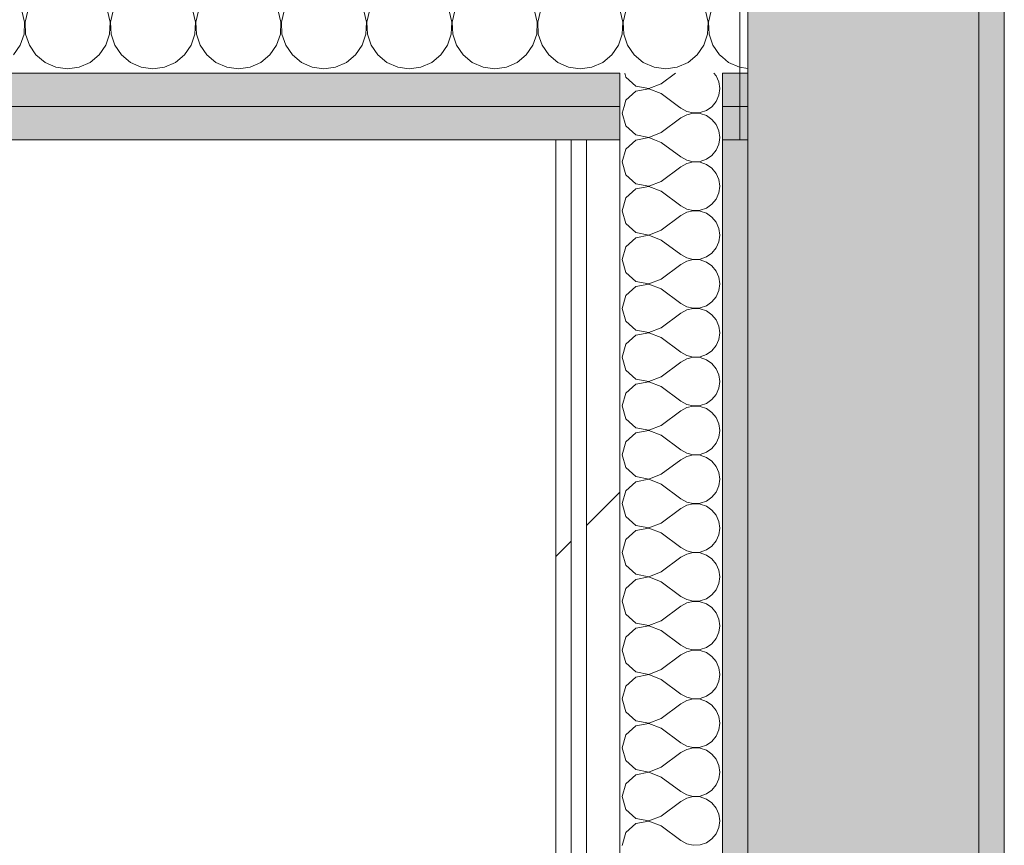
# Model space of a CAD drawing. Header units: millimetres. Extents: x -40968 to 77376, y -17881 to 4746.
# Tile 204 of 256: x 6148 to 6532, y -14714 to -14392. Entities that reach past the tile are written whole.
import ezdxf

# ---------------------------------------------------------------- set-up
doc = ezdxf.new("R2010")
doc.units = ezdxf.units.MM
doc.header["$MEASUREMENT"] = 0
doc.linetypes.add('Wipeout_Contour', pattern=[1000, 0, -1000])
doc.layers.add('12_FAÇ_Façana', color=7, linetype='Continuous')
doc.layers.add('Nuevo_08_E_Envans secs', color=7, linetype='Continuous')
for name, color, linetype, lineweight, true_color in [('12_FAÇ_Façana_Pluma_Nº__102', 7, 'Continuous', 5, 0xcccccc), ('12_FAÇ_Façana_Pluma_Nº__176', 7, 'Continuous', 15, 0x93a0c6), ('Nuevo_08_E_Envans secs_Pluma_Nº__102', 7, 'Continuous', 5, 0xcccccc), ('Nuevo_08_E_Envans secs_Pluma_Nº__171', 171, 'Continuous', 13, 0xaaaaff), ('Nuevo_08_E_Envans secs_Pluma_Nº__177', 7, 'Continuous', 15, 0xf7e046)]:
    doc.layers.add(name, color=color, linetype=linetype, lineweight=lineweight, true_color=true_color)
for name, color, linetype, lineweight in [('12_FAÇ_Façana_Pluma_Nº__7', 7, 'Continuous', 5), ('Nuevo_08_E_Envans secs_Pluma_Nº__1', 7, 'Continuous', 5), ('Nuevo_08_E_Envans secs_Pluma_Nº__20', 1, 'Continuous', 5), ('Nuevo_12_FAÇ_Façana_Pluma_Nº__1', 7, 'Continuous', 5)]:
    doc.layers.add(name, color=color, linetype=linetype, lineweight=lineweight)
pattern_1 = [(45, (0, 0), (-183.8478, 183.8478), [195, -65]), (45, (7e-14, 183.85), (-183.8478, 183.8478), [195, -65])]

# ---------------------------------------------------------------- blocks, each defined once
blk = doc.blocks.new('Muro_64_5', base_point=(6422.11, -16633.98))
at = {"layer": '12_FAÇ_Façana_Pluma_Nº__102', "linetype": 'Continuous', "lineweight": 0, "true_color": 0xe5e5e5}
blk.add_hatch(color=254, dxfattribs=at).paths.add_polyline_path([(6522.11, -16633.98), (6522.11, -12283.98), (6432.11, -12283.98), (6432.11, -16633.98)])
at = {"layer": '12_FAÇ_Façana_Pluma_Nº__176', "linetype": 'Continuous', "lineweight": 0, "true_color": 0x495063}
for points in [[(6532.11, -16633.98), (6532.11, -12283.98), (6522.11, -12283.98), (6522.11, -16633.98)], [(6422.11, -14438.98), (6422.11, -16633.98), (6432.11, -16633.98), (6432.11, -14438.98)]]:
    blk.add_hatch(color=251, dxfattribs=at).paths.add_polyline_path(points)
at = {"layer": '12_FAÇ_Façana_Pluma_Nº__7', "color": 7, "linetype": 'Continuous', "lineweight": 5}
for p, q in [((6522.11, -16633.98), (6522.11, -12283.98)), ((6432.11, -14412.98), (6432.11, -14342.98)), ((6432.11, -14425.98), (6432.11, -14412.98)), ((6432.11, -14438.98), (6432.11, -14425.98)), ((6432.11, -14438.98), (6432.11, -16633.98))]:
    blk.add_line(p, q, dxfattribs=at)
at = {"layer": '12_FAÇ_Façana_Pluma_Nº__7', "color": 7, "linetype": 'Continuous', "lineweight": 5, "flags": 128}
for points in [[(6532.11, -16633.98), (6532.11, -12283.98)], [(6422.11, -14438.98), (6422.11, -16633.98)]]:
    blk.add_lwpolyline(points, dxfattribs=at)
at = {"layer": 'Nuevo_12_FAÇ_Façana_Pluma_Nº__1', "color": 7, "linetype": 'Continuous', "lineweight": 5}
blk.add_line((6422.11, -14438.98), (6432.11, -14438.98), dxfattribs=at)
blk = doc.blocks.new('*X140')
at = {"layer": 'Nuevo_08_E_Envans secs_Pluma_Nº__102', "color": 254, "linetype": 'Continuous', "lineweight": 5, "true_color": 0xcccccc}
for p, q in [((6384.04, -14412.98), (6384.48, -14414.53)), ((6384.48, -14414.53), (6388.32, -14418.04)), ((6398.3, -14417.14), (6403.85, -14412.98)), ((6419.73, -14414.04), (6418.85, -14412.98)), ((6420.79, -14416.45), (6419.73, -14414.04)), ((6388.32, -14418.04), (6393.44, -14419.01)), ((6393.44, -14419.09), (6388.32, -14420.05)), ((6393.44, -14419.01), (6398.3, -14417.14)), ((6398.3, -14420.95), (6393.44, -14419.09)), ((6421.15, -14419.05), (6420.79, -14416.45)), ((6420.79, -14421.65), (6421.15, -14419.05)), ((6388.32, -14420.05), (6384.48, -14423.56)), ((6398.3, -14420.95), (6404.99, -14425.98)), ((6419.73, -14424.05), (6420.79, -14421.65)), ((6384.48, -14423.56), (6383.8, -14425.98)), ((6418.14, -14425.98), (6419.73, -14424.05))]:
    blk.add_line(p, q, dxfattribs=at)
blk = doc.blocks.new('*X141')
at = {"layer": 'Nuevo_08_E_Envans secs_Pluma_Nº__102', "color": 254, "linetype": 'Continuous', "lineweight": 5, "true_color": 0xcccccc}
for p, q in [((6383.8, -14425.98), (6383.06, -14428.57)), ((6404.99, -14425.98), (6405.92, -14426.67)), ((6405.92, -14426.67), (6408.21, -14427.94)), ((6415.89, -14427.57), (6418.05, -14426.08)), ((6418.05, -14426.08), (6418.14, -14425.98)), ((6383.06, -14428.57), (6384.48, -14433.58)), ((6398.3, -14436.19), (6405.92, -14430.48)), ((6408.21, -14429.2), (6405.92, -14430.48)), ((6408.21, -14427.94), (6410.77, -14428.53)), ((6410.77, -14428.61), (6408.21, -14429.2)), ((6410.77, -14428.53), (6413.4, -14428.41)), ((6413.4, -14428.74), (6410.77, -14428.61)), ((6413.4, -14428.41), (6415.89, -14427.57)), ((6415.89, -14429.58), (6413.4, -14428.74)), ((6418.05, -14431.06), (6415.89, -14429.58)), ((6384.48, -14433.58), (6388.32, -14437.09)), ((6419.73, -14433.09), (6418.05, -14431.06)), ((6420.79, -14435.49), (6419.73, -14433.09)), ((6388.32, -14437.09), (6393.44, -14438.06)), ((6393.44, -14438.13), (6388.98, -14438.98)), ((6393.44, -14438.06), (6398.3, -14436.19)), ((6395.63, -14438.98), (6393.44, -14438.13)), ((6421.15, -14438.1), (6420.79, -14435.49)), ((6421.03, -14438.98), (6421.15, -14438.1))]:
    blk.add_line(p, q, dxfattribs=at)
blk = doc.blocks.new('*X142')
at = {"layer": 'Nuevo_08_E_Envans secs_Pluma_Nº__102', "color": 254, "linetype": 'Continuous', "lineweight": 5, "true_color": 0xcccccc}
for p, q in [((6388.32, -14439.1), (6384.48, -14442.61)), ((6388.98, -14438.98), (6388.32, -14439.1)), ((6398.3, -14440), (6395.63, -14438.98)), ((6398.3, -14440), (6405.92, -14445.71)), ((6419.73, -14443.1), (6420.79, -14440.7)), ((6420.79, -14440.7), (6421.03, -14438.98)), ((6384.48, -14442.61), (6383.06, -14447.62)), ((6405.92, -14445.71), (6408.21, -14446.99)), ((6415.89, -14446.61), (6418.05, -14445.13)), ((6418.05, -14445.13), (6419.73, -14443.1)), ((6383.06, -14447.62), (6384.48, -14452.63)), ((6398.3, -14455.24), (6405.92, -14449.52)), ((6408.21, -14448.25), (6405.92, -14449.52)), ((6408.21, -14446.99), (6410.77, -14447.58)), ((6410.77, -14447.66), (6408.21, -14448.25)), ((6410.77, -14447.58), (6413.4, -14447.45)), ((6413.4, -14447.78), (6410.77, -14447.66)), ((6413.4, -14447.45), (6415.89, -14446.61)), ((6415.89, -14448.62), (6413.4, -14447.78)), ((6418.05, -14450.11), (6415.89, -14448.62)), ((6419.73, -14452.14), (6418.05, -14450.11)), ((6384.48, -14452.63), (6388.32, -14456.14)), ((6420.79, -14454.54), (6419.73, -14452.14)), ((6388.32, -14456.14), (6393.44, -14457.1)), ((6393.44, -14457.18), (6388.32, -14458.15)), ((6393.44, -14457.1), (6398.3, -14455.24)), ((6398.3, -14459.05), (6393.44, -14457.18)), ((6421.15, -14457.14), (6420.79, -14454.54)), ((6420.79, -14459.75), (6421.15, -14457.14)), ((6388.32, -14458.15), (6384.48, -14461.66)), ((6398.3, -14459.05), (6405.92, -14464.76)), ((6419.73, -14462.15), (6420.79, -14459.75)), ((6384.48, -14461.66), (6383.06, -14466.67)), ((6405.92, -14464.76), (6408.21, -14466.03)), ((6415.89, -14465.66), (6418.05, -14464.17)), ((6418.05, -14464.17), (6419.73, -14462.15)), ((6383.06, -14466.67), (6384.48, -14471.67)), ((6398.3, -14474.29), (6405.92, -14468.57)), ((6408.21, -14467.3), (6405.92, -14468.57)), ((6408.21, -14466.03), (6410.77, -14466.63)), ((6410.77, -14466.71), (6408.21, -14467.3)), ((6410.77, -14466.63), (6413.4, -14466.5)), ((6413.4, -14466.83), (6410.77, -14466.71)), ((6413.4, -14466.5), (6415.89, -14465.66)), ((6415.89, -14467.67), (6413.4, -14466.83)), ((6418.05, -14469.16), (6415.89, -14467.67)), ((6419.73, -14471.18), (6418.05, -14469.16)), ((6384.48, -14471.67), (6388.32, -14475.19)), ((6420.79, -14473.59), (6419.73, -14471.18)), ((6388.32, -14475.19), (6393.44, -14476.15)), ((6393.44, -14476.23), (6388.32, -14477.2)), ((6393.44, -14476.15), (6398.3, -14474.29)), ((6398.3, -14478.1), (6393.44, -14476.23)), ((6421.15, -14476.19), (6420.79, -14473.59)), ((6420.79, -14478.79), (6421.15, -14476.19)), ((6384.48, -14480.71), (6383.06, -14485.71)), ((6388.32, -14477.2), (6384.48, -14480.71)), ((6398.3, -14478.1), (6405.92, -14483.81)), ((6419.73, -14481.2), (6420.79, -14478.79)), ((6405.92, -14483.81), (6408.21, -14485.08)), ((6415.89, -14484.71), (6418.05, -14483.22)), ((6418.05, -14483.22), (6419.73, -14481.2)), ((6383.06, -14485.71), (6384.48, -14490.72)), ((6398.3, -14493.33), (6405.92, -14487.62)), ((6408.21, -14486.35), (6405.92, -14487.62)), ((6408.21, -14485.08), (6410.77, -14485.68)), ((6410.77, -14485.75), (6408.21, -14486.35)), ((6410.77, -14485.68), (6413.4, -14485.55)), ((6413.4, -14485.88), (6410.77, -14485.75)), ((6413.4, -14485.55), (6415.89, -14484.71)), ((6415.89, -14486.72), (6413.4, -14485.88)), ((6418.05, -14488.21), (6415.89, -14486.72)), ((6419.73, -14490.23), (6418.05, -14488.21)), ((6384.48, -14490.72), (6388.32, -14494.23)), ((6420.79, -14492.64), (6419.73, -14490.23)), ((6388.32, -14494.23), (6393.44, -14495.2)), ((6393.44, -14495.28), (6388.32, -14496.24)), ((6393.44, -14495.2), (6398.3, -14493.33)), ((6398.3, -14497.14), (6393.44, -14495.28)), ((6421.15, -14495.24), (6420.79, -14492.64)), ((6420.79, -14497.84), (6421.15, -14495.24)), ((6384.48, -14499.75), (6383.06, -14504.76)), ((6388.32, -14496.24), (6384.48, -14499.75)), ((6398.3, -14497.14), (6405.92, -14502.86)), ((6419.73, -14500.25), (6420.79, -14497.84)), ((6405.92, -14502.86), (6408.21, -14504.13)), ((6413.4, -14504.6), (6415.89, -14503.76)), ((6415.89, -14503.76), (6418.05, -14502.27)), ((6418.05, -14502.27), (6419.73, -14500.25)), ((6383.06, -14504.76), (6384.48, -14509.77)), ((6398.3, -14512.38), (6405.92, -14506.67)), ((6408.21, -14505.4), (6405.92, -14506.67)), ((6408.21, -14504.13), (6410.77, -14504.72)), ((6410.77, -14504.8), (6408.21, -14505.4)), ((6410.77, -14504.72), (6413.4, -14504.6)), ((6413.4, -14504.93), (6410.77, -14504.8)), ((6415.89, -14505.77), (6413.4, -14504.93)), ((6418.05, -14507.26), (6415.89, -14505.77)), ((6419.73, -14509.28), (6418.05, -14507.26)), ((6384.48, -14509.77), (6388.32, -14513.28)), ((6420.79, -14511.68), (6419.73, -14509.28)), ((6388.32, -14515.29), (6384.48, -14518.8)), ((6388.32, -14513.28), (6393.44, -14514.25)), ((6393.44, -14514.32), (6388.32, -14515.29)), ((6393.44, -14514.25), (6398.3, -14512.38)), ((6398.3, -14516.19), (6393.44, -14514.32)), ((6421.15, -14514.29), (6420.79, -14511.68)), ((6420.79, -14516.89), (6421.15, -14514.29)), ((6384.48, -14518.8), (6383.06, -14523.81)), ((6398.3, -14516.19), (6405.92, -14521.9)), ((6419.73, -14519.29), (6420.79, -14516.89)), ((6405.92, -14521.9), (6408.21, -14523.18)), ((6413.4, -14523.64), (6415.89, -14522.8)), ((6415.89, -14522.8), (6418.05, -14521.32)), ((6418.05, -14521.32), (6419.73, -14519.29)), ((6383.06, -14523.81), (6384.48, -14528.82)), ((6398.3, -14531.43), (6405.92, -14525.71)), ((6408.21, -14524.44), (6405.92, -14525.71)), ((6408.21, -14523.18), (6410.77, -14523.77)), ((6410.77, -14523.85), (6408.21, -14524.44)), ((6410.77, -14523.77), (6413.4, -14523.64)), ((6413.4, -14523.98), (6410.77, -14523.85)), ((6415.89, -14524.81), (6413.4, -14523.98)), ((6418.05, -14526.3), (6415.89, -14524.81)), ((6419.73, -14528.33), (6418.05, -14526.3)), ((6384.48, -14528.82), (6388.32, -14532.33)), ((6420.79, -14530.73), (6419.73, -14528.33)), ((6421.15, -14533.33), (6420.79, -14530.73)), ((6388.32, -14534.34), (6384.48, -14537.85)), ((6388.32, -14532.33), (6393.44, -14533.29)), ((6393.44, -14533.37), (6388.32, -14534.34)), ((6393.44, -14533.29), (6398.3, -14531.43)), ((6398.3, -14535.24), (6393.44, -14533.37)), ((6420.79, -14535.94), (6421.15, -14533.33)), ((6384.48, -14537.85), (6383.06, -14542.86)), ((6398.3, -14535.24), (6405.92, -14540.95)), ((6418.05, -14540.36), (6419.73, -14538.34)), ((6419.73, -14538.34), (6420.79, -14535.94)), ((6405.92, -14540.95), (6408.21, -14542.22)), ((6408.21, -14542.22), (6410.77, -14542.82)), ((6413.4, -14542.69), (6415.89, -14541.85)), ((6415.89, -14541.85), (6418.05, -14540.36)), ((6383.06, -14542.86), (6384.48, -14547.86)), ((6398.3, -14550.48), (6405.92, -14544.76)), ((6408.21, -14543.49), (6405.92, -14544.76)), ((6410.77, -14542.9), (6408.21, -14543.49)), ((6410.77, -14542.82), (6413.4, -14542.69)), ((6413.4, -14543.02), (6410.77, -14542.9)), ((6415.89, -14543.86), (6413.4, -14543.02)), ((6418.05, -14545.35), (6415.89, -14543.86)), ((6419.73, -14547.37), (6418.05, -14545.35)), ((6384.48, -14547.86), (6388.32, -14551.38)), ((6420.79, -14549.78), (6419.73, -14547.37)), ((6421.15, -14552.38), (6420.79, -14549.78)), ((6388.32, -14553.39), (6384.48, -14556.9)), ((6388.32, -14551.38), (6393.44, -14552.34)), ((6393.44, -14552.42), (6388.32, -14553.39)), ((6393.44, -14552.34), (6398.3, -14550.48)), ((6398.3, -14554.29), (6393.44, -14552.42)), ((6420.79, -14554.98), (6421.15, -14552.38)), ((6384.48, -14556.9), (6383.06, -14561.9)), ((6398.3, -14554.29), (6405.92, -14560)), ((6418.05, -14559.41), (6419.73, -14557.39)), ((6419.73, -14557.39), (6420.79, -14554.98)), ((6405.92, -14560), (6408.21, -14561.27)), ((6408.21, -14561.27), (6410.77, -14561.87)), ((6413.4, -14561.74), (6415.89, -14560.9)), ((6415.89, -14560.9), (6418.05, -14559.41)), ((6383.06, -14561.9), (6384.48, -14566.91)), ((6398.3, -14569.52), (6405.92, -14563.81)), ((6408.21, -14562.54), (6405.92, -14563.81)), ((6410.77, -14561.94), (6408.21, -14562.54)), ((6410.77, -14561.87), (6413.4, -14561.74)), ((6413.4, -14562.07), (6410.77, -14561.94)), ((6415.89, -14562.91), (6413.4, -14562.07)), ((6418.05, -14564.4), (6415.89, -14562.91)), ((6419.73, -14566.42), (6418.05, -14564.4)), ((6384.48, -14566.91), (6388.32, -14570.42)), ((6420.79, -14568.83), (6419.73, -14566.42)), ((6421.15, -14571.43), (6420.79, -14568.83)), ((6388.32, -14572.43), (6384.48, -14575.95)), ((6388.32, -14570.42), (6393.44, -14571.39)), ((6393.44, -14571.47), (6388.32, -14572.43)), ((6393.44, -14571.39), (6398.3, -14569.52)), ((6398.3, -14573.33), (6393.44, -14571.47)), ((6420.79, -14574.03), (6421.15, -14571.43)), ((6384.48, -14575.95), (6383.06, -14580.95)), ((6398.3, -14573.33), (6405.92, -14579.05)), ((6418.05, -14578.46), (6419.73, -14576.44)), ((6419.73, -14576.44), (6420.79, -14574.03)), ((6405.92, -14579.05), (6408.21, -14580.32)), ((6408.21, -14580.32), (6410.77, -14580.91)), ((6413.4, -14580.79), (6415.89, -14579.95)), ((6415.89, -14579.95), (6418.05, -14578.46)), ((6383.06, -14580.95), (6384.48, -14585.96)), ((6398.3, -14588.57), (6405.92, -14582.86)), ((6408.21, -14581.59), (6405.92, -14582.86)), ((6410.77, -14580.99), (6408.21, -14581.59)), ((6410.77, -14580.91), (6413.4, -14580.79)), ((6413.4, -14581.12), (6410.77, -14580.99)), ((6415.89, -14581.96), (6413.4, -14581.12)), ((6418.05, -14583.45), (6415.89, -14581.96)), ((6419.73, -14585.47), (6418.05, -14583.45)), ((6384.48, -14585.96), (6388.32, -14589.47)), ((6420.79, -14587.87), (6419.73, -14585.47)), ((6421.15, -14590.48), (6420.79, -14587.87)), ((6388.32, -14591.48), (6384.48, -14594.99)), ((6388.32, -14589.47), (6393.44, -14590.44)), ((6393.44, -14590.51), (6388.32, -14591.48)), ((6393.44, -14590.44), (6398.3, -14588.57)), ((6398.3, -14592.38), (6393.44, -14590.51)), ((6420.79, -14593.08), (6421.15, -14590.48)), ((6384.48, -14594.99), (6383.06, -14600)), ((6398.3, -14592.38), (6405.92, -14598.1)), ((6418.05, -14597.51), (6419.73, -14595.48)), ((6419.73, -14595.48), (6420.79, -14593.08)), ((6405.92, -14598.1), (6408.21, -14599.37)), ((6408.21, -14599.37), (6410.77, -14599.96)), ((6410.77, -14599.96), (6413.4, -14599.83)), ((6413.4, -14599.83), (6415.89, -14598.99)), ((6415.89, -14598.99), (6418.05, -14597.51)), ((6383.06, -14600), (6384.48, -14605.01)), ((6398.3, -14607.62), (6405.92, -14601.9)), ((6408.21, -14600.63), (6405.92, -14601.9)), ((6410.77, -14600.04), (6408.21, -14600.63)), ((6413.4, -14600.17), (6410.77, -14600.04)), ((6415.89, -14601.01), (6413.4, -14600.17)), ((6418.05, -14602.49), (6415.89, -14601.01)), ((6419.73, -14604.52), (6418.05, -14602.49)), ((6384.48, -14605.01), (6388.32, -14608.52)), ((6420.79, -14606.92), (6419.73, -14604.52)), ((6421.15, -14609.52), (6420.79, -14606.92)), ((6388.32, -14610.53), (6384.48, -14614.04)), ((6388.32, -14608.52), (6393.44, -14609.49)), ((6393.44, -14609.56), (6388.32, -14610.53)), ((6393.44, -14609.49), (6398.3, -14607.62)), ((6398.3, -14611.43), (6393.44, -14609.56)), ((6398.3, -14611.43), (6405.92, -14617.14)), ((6420.79, -14612.13), (6421.15, -14609.52)), ((6384.48, -14614.04), (6383.06, -14619.05)), ((6418.05, -14616.55), (6419.73, -14614.53)), ((6419.73, -14614.53), (6420.79, -14612.13)), ((6383.06, -14619.05), (6384.48, -14624.05)), ((6405.92, -14617.14), (6408.21, -14618.41)), ((6408.21, -14618.41), (6410.77, -14619.01)), ((6410.77, -14619.09), (6408.21, -14619.68)), ((6410.77, -14619.01), (6413.4, -14618.88)), ((6413.4, -14619.21), (6410.77, -14619.09)), ((6413.4, -14618.88), (6415.89, -14618.04)), ((6415.89, -14618.04), (6418.05, -14616.55)), ((6398.3, -14626.67), (6405.92, -14620.95)), ((6408.21, -14619.68), (6405.92, -14620.95)), ((6415.89, -14620.05), (6413.4, -14619.21)), ((6418.05, -14621.54), (6415.89, -14620.05)), ((6419.73, -14623.56), (6418.05, -14621.54)), ((6384.48, -14624.05), (6388.32, -14627.57)), ((6393.44, -14628.53), (6398.3, -14626.67)), ((6420.79, -14625.97), (6419.73, -14623.56)), ((6421.15, -14628.57), (6420.79, -14625.97)), ((6388.32, -14629.58), (6384.48, -14633.09)), ((6388.32, -14627.57), (6393.44, -14628.53)), ((6393.44, -14628.61), (6388.32, -14629.58)), ((6398.3, -14630.48), (6393.44, -14628.61)), ((6398.3, -14630.48), (6405.92, -14636.19)), ((6420.79, -14631.17), (6421.15, -14628.57)), ((6384.48, -14633.09), (6383.06, -14638.1)), ((6418.05, -14635.6), (6419.73, -14633.58)), ((6419.73, -14633.58), (6420.79, -14631.17)), ((6383.06, -14638.1), (6384.48, -14643.1)), ((6405.92, -14636.19), (6408.21, -14637.46)), ((6408.21, -14637.46), (6410.77, -14638.06)), ((6410.77, -14638.13), (6408.21, -14638.73)), ((6410.77, -14638.06), (6413.4, -14637.93)), ((6413.4, -14638.26), (6410.77, -14638.13)), ((6413.4, -14637.93), (6415.89, -14637.09)), ((6415.89, -14639.1), (6413.4, -14638.26)), ((6415.89, -14637.09), (6418.05, -14635.6)), ((6398.3, -14645.71), (6405.92, -14640)), ((6408.21, -14638.73), (6405.92, -14640)), ((6418.05, -14640.59), (6415.89, -14639.1)), ((6419.73, -14642.61), (6418.05, -14640.59)), ((6384.48, -14643.1), (6388.32, -14646.61)), ((6393.44, -14647.58), (6398.3, -14645.71)), ((6420.79, -14645.02), (6419.73, -14642.61)), ((6421.15, -14647.62), (6420.79, -14645.02)), ((6388.32, -14648.62), (6384.48, -14652.14)), ((6388.32, -14646.61), (6393.44, -14647.58)), ((6393.44, -14647.66), (6388.32, -14648.62)), ((6398.3, -14649.52), (6393.44, -14647.66)), ((6398.3, -14649.52), (6405.92, -14655.24)), ((6420.79, -14650.22), (6421.15, -14647.62)), ((6384.48, -14652.14), (6383.06, -14657.14)), ((6418.05, -14654.65), (6419.73, -14652.63)), ((6419.73, -14652.63), (6420.79, -14650.22)), ((6383.06, -14657.14), (6384.48, -14662.15)), ((6405.92, -14655.24), (6408.21, -14656.51)), ((6408.21, -14656.51), (6410.77, -14657.1)), ((6410.77, -14657.18), (6408.21, -14657.78)), ((6410.77, -14657.1), (6413.4, -14656.98)), ((6413.4, -14657.31), (6410.77, -14657.18)), ((6413.4, -14656.98), (6415.89, -14656.14)), ((6415.89, -14658.15), (6413.4, -14657.31)), ((6415.89, -14656.14), (6418.05, -14654.65)), ((6398.3, -14664.76), (6405.92, -14659.05)), ((6408.21, -14657.78), (6405.92, -14659.05)), ((6418.05, -14659.64), (6415.89, -14658.15)), ((6419.73, -14661.66), (6418.05, -14659.64)), ((6384.48, -14662.15), (6388.32, -14665.66)), ((6393.44, -14666.63), (6398.3, -14664.76)), ((6420.79, -14664.06), (6419.73, -14661.66)), ((6421.15, -14666.67), (6420.79, -14664.06)), ((6388.32, -14667.67), (6384.48, -14671.18)), ((6388.32, -14665.66), (6393.44, -14666.63)), ((6393.44, -14666.71), (6388.32, -14667.67)), ((6398.3, -14668.57), (6393.44, -14666.71)), ((6398.3, -14668.57), (6405.92, -14674.29)), ((6420.79, -14669.27), (6421.15, -14666.67)), ((6384.48, -14671.18), (6383.06, -14676.19)), ((6418.05, -14673.7), (6419.73, -14671.67)), ((6419.73, -14671.67), (6420.79, -14669.27)), ((6383.06, -14676.19), (6384.48, -14681.2)), ((6405.92, -14674.29), (6408.21, -14675.56)), ((6408.21, -14675.56), (6410.77, -14676.15)), ((6410.77, -14676.23), (6408.21, -14676.82)), ((6410.77, -14676.15), (6413.4, -14676.02)), ((6413.4, -14676.36), (6410.77, -14676.23)), ((6413.4, -14676.02), (6415.89, -14675.19)), ((6415.89, -14677.2), (6413.4, -14676.36)), ((6415.89, -14675.19), (6418.05, -14673.7)), ((6398.3, -14683.81), (6405.92, -14678.1)), ((6408.21, -14676.82), (6405.92, -14678.1)), ((6418.05, -14678.68), (6415.89, -14677.2)), ((6419.73, -14680.71), (6418.05, -14678.68)), ((6384.48, -14681.2), (6388.32, -14684.71)), ((6393.44, -14685.68), (6398.3, -14683.81)), ((6420.79, -14683.11), (6419.73, -14680.71)), ((6421.15, -14685.71), (6420.79, -14683.11)), ((6388.32, -14686.72), (6384.48, -14690.23)), ((6388.32, -14684.71), (6393.44, -14685.68)), ((6393.44, -14685.75), (6388.32, -14686.72)), ((6398.3, -14687.62), (6393.44, -14685.75)), ((6398.3, -14687.62), (6405.92, -14693.33)), ((6420.79, -14688.32), (6421.15, -14685.71)), ((6384.48, -14690.23), (6383.06, -14695.24)), ((6418.05, -14692.74), (6419.73, -14690.72)), ((6419.73, -14690.72), (6420.79, -14688.32)), ((6383.06, -14695.24), (6384.48, -14700.25)), ((6405.92, -14693.33), (6408.21, -14694.6)), ((6408.21, -14695.87), (6405.92, -14697.14)), ((6408.21, -14694.6), (6410.77, -14695.2)), ((6410.77, -14695.28), (6408.21, -14695.87)), ((6410.77, -14695.2), (6413.4, -14695.07)), ((6413.4, -14695.4), (6410.77, -14695.28)), ((6413.4, -14695.07), (6415.89, -14694.23)), ((6415.89, -14696.24), (6413.4, -14695.4)), ((6415.89, -14694.23), (6418.05, -14692.74)), ((6398.3, -14702.86), (6405.92, -14697.14)), ((6418.05, -14697.73), (6415.89, -14696.24)), ((6419.73, -14699.75), (6418.05, -14697.73)), ((6420.79, -14702.16), (6419.73, -14699.75)), ((6384.48, -14700.25), (6388.32, -14703.76)), ((6393.44, -14704.72), (6398.3, -14702.86)), ((6421.15, -14704.76), (6420.79, -14702.16)), ((6388.32, -14705.77), (6384.48, -14709.28)), ((6388.32, -14703.76), (6393.44, -14704.72)), ((6393.44, -14704.8), (6388.32, -14705.77)), ((6398.3, -14706.67), (6393.44, -14704.8)), ((6398.3, -14706.67), (6405.92, -14712.38)), ((6419.73, -14709.77), (6420.79, -14707.36)), ((6420.79, -14707.36), (6421.15, -14704.76)), ((6384.48, -14709.28), (6383.06, -14714.29)), ((6418.05, -14711.79), (6419.73, -14709.77)), ((6405.92, -14712.38), (6408.21, -14713.65)), ((6408.21, -14713.65), (6410.77, -14714.25)), ((6410.77, -14714.25), (6413.4, -14714.12)), ((6413.4, -14714.12), (6415.89, -14713.28)), ((6415.89, -14713.28), (6418.05, -14711.79))]:
    blk.add_line(p, q, dxfattribs=at)
blk = doc.blocks.new('Muro_78_5', base_point=(6357.11, -14316.98))
at = {"layer": 'Nuevo_08_E_Envans secs_Pluma_Nº__1', "color": 7, "linetype": 'Continuous', "lineweight": 5}
for p, q in [((6382.11, -14412.98), (6382.11, -14425.98)), ((6422.11, -14425.98), (6422.11, -14412.98)), ((6422.11, -14438.98), (6422.11, -14425.98))]:
    blk.add_line(p, q, dxfattribs=at)
at = {"layer": 'Nuevo_08_E_Envans secs_Pluma_Nº__1', "color": 7, "linetype": 'Continuous', "lineweight": 5, "flags": 128}
blk.add_lwpolyline([(6422.11, -16643.98), (6422.11, -14438.98)], dxfattribs=at)
at = {"layer": 'Nuevo_08_E_Envans secs', "color": 7, "lineweight": 20}
for name in ['*X140', '*X141']:
    blk.add_blockref(name, (0, 0), dxfattribs=at)
at = {"color": 254, "linetype": 'Wipeout_Contour', "lineweight": 0, "ltscale": 67190.930982}
blk.add_wipeout([(6363.11, -16643.98), (6363.11, -14438.98), (6357.11, -14438.98), (6357.11, -16643.98)], dxfattribs=at).dxf.layer = 'Nuevo_08_E_Envans secs'
at = {"layer": 'Nuevo_08_E_Envans secs_Pluma_Nº__171', "linetype": 'Continuous', "lineweight": 13, "true_color": 0xaaaaff}
h = blk.add_hatch(dxfattribs=at)
h.set_pattern_fill('Panellat_HPL_0005', color=161, style=0, pattern_type=2)
h.set_pattern_definition(pattern_1)
h.paths.add_polyline_path([(6363.11, -16643.98), (6363.11, -14438.98), (6357.11, -14438.98), (6357.11, -16643.98)])
at = {"layer": 'Nuevo_08_E_Envans secs_Pluma_Nº__1', "color": 7, "linetype": 'Continuous', "lineweight": 5}
blk.add_line((6363.11, -14438.98), (6363.11, -16643.98), dxfattribs=at)
at = {"layer": 'Nuevo_08_E_Envans secs_Pluma_Nº__1', "color": 7, "linetype": 'Continuous', "lineweight": 5, "flags": 128}
for points in [[(6357.11, -14438.98), (6357.11, -16723.98)], [(6357.11, -14438.98), (6363.11, -14438.98)]]:
    blk.add_lwpolyline(points, dxfattribs=at)
at = {"color": 254, "linetype": 'Wipeout_Contour', "lineweight": 0, "ltscale": 67214.520982}
blk.add_wipeout([(6382.11, -16643.98), (6382.11, -14438.98), (6369.11, -14438.98), (6369.11, -16643.98)], dxfattribs=at).dxf.layer = 'Nuevo_08_E_Envans secs'
at = {"layer": 'Nuevo_08_E_Envans secs_Pluma_Nº__177', "linetype": 'Continuous', "lineweight": 15, "true_color": 0xf7e046}
h = blk.add_hatch(dxfattribs=at)
h.set_pattern_fill('Panellat_HPL_0005', color=53, style=0, pattern_type=2)
h.set_pattern_definition(pattern_1)
h.paths.add_polyline_path([(6382.11, -16643.98), (6382.11, -14438.98), (6369.11, -14438.98), (6369.11, -16643.98)])
at = {"layer": 'Nuevo_08_E_Envans secs_Pluma_Nº__1', "color": 7, "linetype": 'Continuous', "lineweight": 5}
for p, q in [((6382.11, -14425.98), (6382.11, -14438.98)), ((6369.11, -14438.98), (6369.11, -16643.98)), ((6382.11, -14438.98), (6382.11, -16643.98))]:
    blk.add_line(p, q, dxfattribs=at)
at = {"layer": 'Nuevo_08_E_Envans secs_Pluma_Nº__1', "color": 7, "linetype": 'Continuous', "lineweight": 5, "flags": 128}
for points in [[(6363.11, -14438.98), (6369.11, -14438.98)], [(6369.11, -14438.98), (6382.11, -14438.98)]]:
    blk.add_lwpolyline(points, dxfattribs=at)
at = {"layer": 'Nuevo_08_E_Envans secs', "color": 7, "lineweight": 20}
blk.add_blockref('*X142', (0, 0), dxfattribs=at)
blk = doc.blocks.new('*X526')
at = {"layer": 'Nuevo_08_E_Envans secs_Pluma_Nº__102', "color": 254, "linetype": 'Continuous', "lineweight": 5, "true_color": 0xcccccc}
for p, q in [((6425.43, -14347.13), (6422.11, -14346.19)), ((6431.57, -14353.86), (6425.43, -14347.13)), ((6432.11, -14356.67), (6431.57, -14353.86)), ((6430, -14371.31), (6432.11, -14365.83)), ((6430, -14371.31), (6422.11, -14381.83)), ((6422.11, -14406.78), (6424.57, -14408.82)), ((6424.57, -14408.82), (6428.78, -14410.67)), ((6428.78, -14410.67), (6432.11, -14411.14))]:
    blk.add_line(p, q, dxfattribs=at)
blk = doc.blocks.new('*X527')
at = {"layer": 'Nuevo_08_E_Envans secs_Pluma_Nº__102', "color": 254, "linetype": 'Continuous', "lineweight": 5, "true_color": 0xcccccc}
for p, q in [((6425.43, -14347.13), (6422.11, -14346.19)), ((6428.89, -14350.92), (6425.43, -14347.13)), ((6428.89, -14372.79), (6422.11, -14381.83)), ((6422.11, -14406.78), (6424.57, -14408.82)), ((6424.57, -14408.82), (6428.78, -14410.67)), ((6428.78, -14410.67), (6428.89, -14410.69))]:
    blk.add_line(p, q, dxfattribs=at)
blk = doc.blocks.new('*X528')
at = {"layer": 'Nuevo_08_E_Envans secs_Pluma_Nº__102', "color": 254, "linetype": 'Continuous', "lineweight": 5, "true_color": 0xcccccc}
for p, q in [((6383.33, -14344.64), (6382.11, -14344.99)), ((6392.1, -14347.13), (6383.33, -14344.64)), ((6416.67, -14344.64), (6407.9, -14347.13)), ((6422.11, -14346.19), (6416.67, -14344.64)), ((6398.24, -14353.86), (6392.1, -14347.13)), ((6407.9, -14347.13), (6401.76, -14353.86)), ((6399.93, -14362.81), (6398.24, -14353.86)), ((6401.76, -14353.86), (6400.07, -14362.81)), ((6396.67, -14371.31), (6399.93, -14362.81)), ((6400.07, -14362.81), (6403.33, -14371.31)), ((6396.67, -14371.31), (6386.67, -14384.64)), ((6403.33, -14371.31), (6413.33, -14384.64)), ((6386.67, -14384.64), (6384.44, -14388.67)), ((6415.56, -14388.67), (6413.33, -14384.64)), ((6420, -14384.64), (6417.77, -14388.67)), ((6422.11, -14381.83), (6420, -14384.64)), ((6382.23, -14388.67), (6382.11, -14388.45)), ((6383.27, -14393.15), (6382.23, -14388.67)), ((6384.44, -14388.67), (6383.4, -14393.15)), ((6416.6, -14393.15), (6415.56, -14388.67)), ((6417.77, -14388.67), (6416.73, -14393.15)), ((6383.04, -14397.74), (6383.27, -14393.15)), ((6383.4, -14393.15), (6383.62, -14397.74)), ((6416.38, -14397.74), (6416.6, -14393.15)), ((6416.73, -14393.15), (6416.96, -14397.74)), ((6382.11, -14400.52), (6383.04, -14397.74)), ((6383.62, -14397.74), (6385.09, -14402.1)), ((6414.91, -14402.1), (6416.38, -14397.74)), ((6416.96, -14397.74), (6418.43, -14402.1)), ((6385.09, -14402.1), (6387.7, -14405.89)), ((6412.3, -14405.89), (6414.91, -14402.1)), ((6418.43, -14402.1), (6421.03, -14405.89)), ((6387.7, -14405.89), (6391.24, -14408.82)), ((6408.76, -14408.82), (6412.3, -14405.89)), ((6421.03, -14405.89), (6422.11, -14406.78)), ((6391.24, -14408.82), (6395.45, -14410.67)), ((6395.45, -14410.67), (6400, -14411.31)), ((6400, -14411.31), (6404.55, -14410.67)), ((6404.55, -14410.67), (6408.76, -14408.82))]:
    blk.add_line(p, q, dxfattribs=at)
blk = doc.blocks.new('*X529')
at = {"layer": 'Nuevo_08_E_Envans secs_Pluma_Nº__102', "color": 254, "linetype": 'Continuous', "lineweight": 5, "true_color": 0xcccccc}
for p, q in [((6149.93, -14393.15), (6148.89, -14388.67)), ((6151.11, -14388.67), (6150.07, -14393.15)), ((6183.27, -14393.15), (6182.23, -14388.67)), ((6184.44, -14388.67), (6183.4, -14393.15)), ((6216.6, -14393.15), (6215.56, -14388.67)), ((6217.77, -14388.67), (6216.73, -14393.15)), ((6249.93, -14393.15), (6248.89, -14388.67)), ((6251.11, -14388.67), (6250.07, -14393.15)), ((6283.27, -14393.15), (6282.23, -14388.67)), ((6284.44, -14388.67), (6283.4, -14393.15)), ((6316.6, -14393.15), (6315.56, -14388.67)), ((6317.77, -14388.67), (6316.73, -14393.15)), ((6349.93, -14393.15), (6348.89, -14388.67)), ((6351.11, -14388.67), (6350.07, -14393.15)), ((6149.71, -14397.74), (6149.93, -14393.15)), ((6150.07, -14393.15), (6150.29, -14397.74)), ((6183.04, -14397.74), (6183.27, -14393.15)), ((6183.4, -14393.15), (6183.62, -14397.74)), ((6216.38, -14397.74), (6216.6, -14393.15)), ((6216.73, -14393.15), (6216.96, -14397.74)), ((6249.71, -14397.74), (6249.93, -14393.15)), ((6250.07, -14393.15), (6250.29, -14397.74)), ((6283.04, -14397.74), (6283.27, -14393.15)), ((6283.4, -14393.15), (6283.62, -14397.74)), ((6316.38, -14397.74), (6316.6, -14393.15)), ((6316.73, -14393.15), (6316.96, -14397.74)), ((6349.71, -14397.74), (6349.93, -14393.15)), ((6350.07, -14393.15), (6350.29, -14397.74)), ((6148.24, -14402.1), (6149.71, -14397.74)), ((6150.29, -14397.74), (6151.76, -14402.1)), ((6181.57, -14402.1), (6183.04, -14397.74)), ((6183.62, -14397.74), (6185.09, -14402.1)), ((6214.91, -14402.1), (6216.38, -14397.74)), ((6216.96, -14397.74), (6218.43, -14402.1)), ((6248.24, -14402.1), (6249.71, -14397.74)), ((6250.29, -14397.74), (6251.76, -14402.1)), ((6281.57, -14402.1), (6283.04, -14397.74)), ((6283.62, -14397.74), (6285.09, -14402.1)), ((6314.91, -14402.1), (6316.38, -14397.74)), ((6316.96, -14397.74), (6318.43, -14402.1)), ((6348.24, -14402.1), (6349.71, -14397.74)), ((6350.29, -14397.74), (6351.76, -14402.1)), ((6145.64, -14405.89), (6148.24, -14402.1)), ((6151.76, -14402.1), (6154.36, -14405.89)), ((6178.97, -14405.89), (6181.57, -14402.1)), ((6185.09, -14402.1), (6187.7, -14405.89)), ((6212.3, -14405.89), (6214.91, -14402.1)), ((6218.43, -14402.1), (6221.03, -14405.89)), ((6245.64, -14405.89), (6248.24, -14402.1)), ((6251.76, -14402.1), (6254.36, -14405.89)), ((6278.97, -14405.89), (6281.57, -14402.1)), ((6285.09, -14402.1), (6287.7, -14405.89)), ((6312.3, -14405.89), (6314.91, -14402.1)), ((6318.43, -14402.1), (6321.03, -14405.89)), ((6345.64, -14405.89), (6348.24, -14402.1)), ((6351.76, -14402.1), (6354.36, -14405.89)), ((6378.97, -14405.89), (6381.57, -14402.1)), ((6381.57, -14402.1), (6382.11, -14400.52)), ((6154.36, -14405.89), (6157.9, -14408.82)), ((6175.43, -14408.82), (6178.97, -14405.89)), ((6187.7, -14405.89), (6191.24, -14408.82)), ((6208.76, -14408.82), (6212.3, -14405.89)), ((6221.03, -14405.89), (6224.57, -14408.82)), ((6242.1, -14408.82), (6245.64, -14405.89)), ((6254.36, -14405.89), (6257.9, -14408.82)), ((6275.43, -14408.82), (6278.97, -14405.89)), ((6287.7, -14405.89), (6291.24, -14408.82)), ((6308.76, -14408.82), (6312.3, -14405.89)), ((6321.03, -14405.89), (6324.57, -14408.82)), ((6342.1, -14408.82), (6345.64, -14405.89)), ((6354.36, -14405.89), (6357.9, -14408.82)), ((6375.43, -14408.82), (6378.97, -14405.89)), ((6157.9, -14408.82), (6162.11, -14410.67)), ((6162.11, -14410.67), (6166.67, -14411.31)), ((6166.67, -14411.31), (6171.22, -14410.67)), ((6171.22, -14410.67), (6175.43, -14408.82)), ((6191.24, -14408.82), (6195.45, -14410.67)), ((6195.45, -14410.67), (6200, -14411.31)), ((6200, -14411.31), (6204.55, -14410.67)), ((6204.55, -14410.67), (6208.76, -14408.82)), ((6224.57, -14408.82), (6228.78, -14410.67)), ((6228.78, -14410.67), (6233.33, -14411.31)), ((6233.33, -14411.31), (6237.89, -14410.67)), ((6237.89, -14410.67), (6242.1, -14408.82)), ((6257.9, -14408.82), (6262.11, -14410.67)), ((6262.11, -14410.67), (6266.67, -14411.31)), ((6266.67, -14411.31), (6271.22, -14410.67)), ((6271.22, -14410.67), (6275.43, -14408.82)), ((6291.24, -14408.82), (6295.45, -14410.67)), ((6295.45, -14410.67), (6300, -14411.31)), ((6300, -14411.31), (6304.55, -14410.67)), ((6304.55, -14410.67), (6308.76, -14408.82)), ((6324.57, -14408.82), (6328.78, -14410.67)), ((6328.78, -14410.67), (6333.33, -14411.31)), ((6333.33, -14411.31), (6337.89, -14410.67)), ((6337.89, -14410.67), (6342.1, -14408.82)), ((6357.9, -14408.82), (6362.11, -14410.67)), ((6362.11, -14410.67), (6366.67, -14411.31)), ((6366.67, -14411.31), (6371.22, -14410.67)), ((6371.22, -14410.67), (6375.43, -14408.82))]:
    blk.add_line(p, q, dxfattribs=at)
blk = doc.blocks.new('Muro_164_5', base_point=(6428.89, -14316.98))
at = {"layer": 'Nuevo_08_E_Envans secs_Pluma_Nº__20', "linetype": 'Continuous', "lineweight": 5}
for points in [[(5789.89, -14425.98), (6382.11, -14425.98), (6382.11, -14412.98), (5789.89, -14412.98)], [(6422.11, -14412.98), (6422.11, -14425.98), (6432.11, -14425.98), (6432.11, -14412.98)], [(6422.11, -14425.98), (6428.89, -14425.98), (6428.89, -14412.98), (6422.11, -14412.98)], [(5776.89, -14438.98), (6382.11, -14438.98), (6382.11, -14425.98), (5776.89, -14425.98)], [(6422.11, -14425.98), (6422.11, -14438.98), (6432.11, -14438.98), (6432.11, -14425.98)], [(6422.11, -14438.98), (6428.89, -14438.98), (6428.89, -14425.98), (6422.11, -14425.98)]]:
    blk.add_hatch(color=1, dxfattribs=at).paths.add_polyline_path(points)
at = {"layer": '12_FAÇ_Façana_Pluma_Nº__7', "color": 7, "linetype": 'Continuous', "lineweight": 5}
for p, q in [((6432.11, -14412.98), (6432.11, -14342.98)), ((6432.11, -14425.98), (6432.11, -14412.98)), ((6432.11, -14438.98), (6432.11, -14425.98))]:
    blk.add_line(p, q, dxfattribs=at)
at = {"layer": 'Nuevo_08_E_Envans secs_Pluma_Nº__1', "color": 7, "linetype": 'Continuous', "lineweight": 5}
for p, q in [((6382.11, -14412.98), (5859.89, -14412.98)), ((6382.11, -14412.98), (6382.11, -14425.98)), ((6428.89, -14412.98), (6422.11, -14412.98)), ((6422.11, -14425.98), (6422.11, -14412.98)), ((6382.11, -14425.98), (5776.89, -14425.98)), ((6382.11, -14425.98), (6382.11, -14438.98)), ((6428.89, -14425.98), (6422.11, -14425.98)), ((6422.11, -14438.98), (6422.11, -14425.98))]:
    blk.add_line(p, q, dxfattribs=at)
at = {"layer": 'Nuevo_08_E_Envans secs_Pluma_Nº__1', "color": 7, "linetype": 'Continuous', "lineweight": 5, "flags": 128}
for points in [[(6428.89, -14342.98), (6428.89, -14412.98)], [(5776.89, -14438.98), (6382.11, -14438.98)], [(6422.11, -14438.98), (6428.89, -14438.98)]]:
    blk.add_lwpolyline(points, dxfattribs=at)
at = {"layer": 'Nuevo_08_E_Envans secs_Pluma_Nº__20', "color": 1, "linetype": 'Continuous', "lineweight": 5, "flags": 128}
for points in [[(6428.89, -14412.98), (6428.89, -14425.98)], [(6428.89, -14425.98), (6428.89, -14438.98)]]:
    blk.add_lwpolyline(points, dxfattribs=at)
at = {"layer": 'Nuevo_12_FAÇ_Façana_Pluma_Nº__1', "color": 7, "linetype": 'Continuous', "lineweight": 5}
for p, q in [((6422.11, -14412.98), (6432.11, -14412.98)), ((6422.11, -14425.98), (6432.11, -14425.98)), ((6422.11, -14438.98), (6432.11, -14438.98))]:
    blk.add_line(p, q, dxfattribs=at)
at = {"layer": 'Nuevo_08_E_Envans secs', "color": 7, "lineweight": 20}
for name in ['*X529', '*X528', '*X526', '*X527']:
    blk.add_blockref(name, (0, 0), dxfattribs=at)

msp = doc.modelspace()

# ---------------------------------------------------------------- block references
at = {"layer": '12_FAÇ_Façana', "color": 7, "lineweight": 20}
msp.add_blockref('Muro_64_5', (6422.11, -16633.98), dxfattribs=at)

# ---------------------------------------------------------------- next in the draw order: block references
at = {"layer": 'Nuevo_08_E_Envans secs', "color": 7, "lineweight": 20}
msp.add_blockref('Muro_78_5', (6357.11, -14316.98), dxfattribs=at)

# ---------------------------------------------------------------- next in the draw order: block references
msp.add_blockref('Muro_164_5', (6428.89, -14316.98), dxfattribs=at)

doc.saveas('drawing.dxf')
